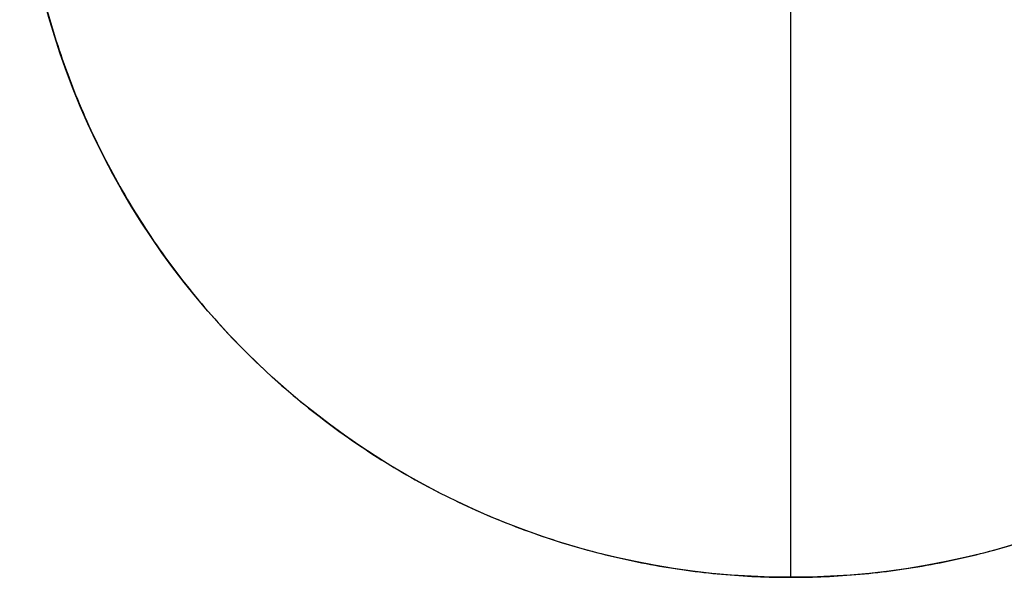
# Model space of a CAD drawing. Header units: millimetres. Extents: x 3072 to 3775, y 654 to 683.
# Tile 248 of 256: x 3755.71 to 3768.16, y 658.58 to 665.63. Entities that reach past the tile are written whole.
import ezdxf

# ---------------------------------------------------------------- set-up
doc = ezdxf.new("R2010")
doc.units = ezdxf.units.MM
doc.layers.add('Layer 01', color=7, linetype='Continuous')

msp = doc.modelspace()

# ---------------------------------------------------------------- linework, layer by layer
at = {"layer": 'Layer 01'}
for p, q in [((3765.46, 658.579, 1097.922), (3765.46, 678.079, 1097.922)), ((3765.46, 658.579, 1095.922), (3765.46, 678.079, 1095.922))]:
    msp.add_line(p, q, dxfattribs=at)
msp.add_circle((3765.46, 668.329, 1097.922), 9.75, dxfattribs=at)
for points in [[(3775.21, 668.329, 1097.922), (3775.21, 658.579, 1097.922), (3765.46, 658.579, 1097.922), (3755.71, 658.579, 1097.922), (3755.71, 668.329, 1097.922), (3755.71, 678.079, 1097.922), (3765.46, 678.079, 1097.922), (3775.21, 678.079, 1097.922), (3775.21, 668.329, 1097.922)], [(3775.21, 668.329, 1095.922), (3775.21, 658.579, 1095.922), (3765.46, 658.579, 1095.922), (3755.71, 658.579, 1095.922), (3755.71, 668.329, 1095.922), (3755.71, 678.079, 1095.922), (3765.46, 678.079, 1095.922), (3775.21, 678.079, 1095.922), (3775.21, 668.329, 1095.922)], [(3775.21, 668.329, 1096.922), (3775.21, 658.579, 1096.922), (3765.46, 658.579, 1096.922), (3755.71, 658.579, 1096.922), (3755.71, 668.329, 1096.922), (3755.71, 678.079, 1096.922), (3765.46, 678.079, 1096.922), (3775.21, 678.079, 1096.922), (3775.21, 668.329, 1096.922)]]:
    msp.add_rational_spline(points, [1, 0.707106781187, 1, 0.707106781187, 1, 0.707106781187, 1, 0.707106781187, 1], degree=2, knots=[-61.261057, -61.261057, -61.261057, -45.945793, -45.945793, -30.630528, -30.630528, -15.315264, -15.315264, 0, 0, 0], dxfattribs=at)
msp.add_open_spline([(3765.46, 658.579, 1097.922), (3765.46, 658.579, 1095.922)], degree=1, dxfattribs=at)

doc.saveas('drawing.dxf')
